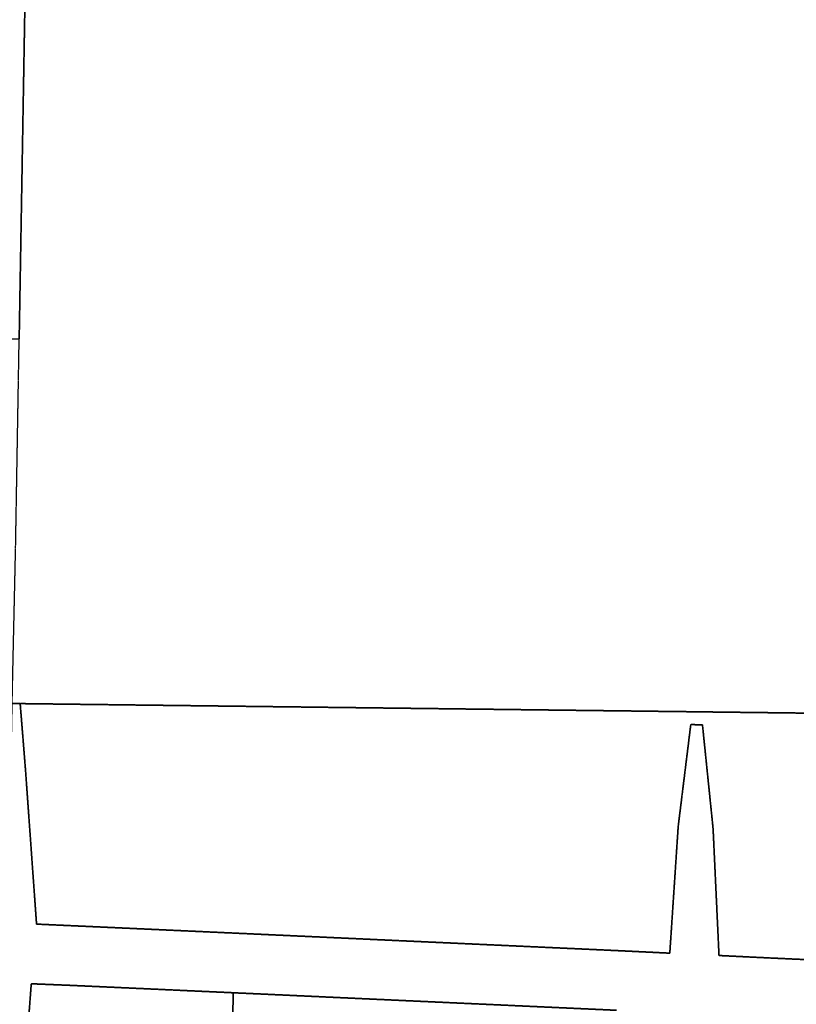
# Model space of a CAD drawing. Header units: feet. Extents: x 0 to 1411532, y 3 to 648360.
# Tile 65 of 69: x 1395735 to 1398731, y 450650 to 454446. Entities that reach past the tile are written whole.
import ezdxf

# ---------------------------------------------------------------- set-up
doc = ezdxf.new("R2010")
doc.units = ezdxf.units.FT
doc.header["$MEASUREMENT"] = 0
doc.linetypes.add('DASHED2', pattern=[0.375, 0.25, -0.125])
doc.layers.add('vanwert_121013_d_joined', color=247, linetype='DASHED2')

msp = doc.modelspace()

# ---------------------------------------------------------------- linework, layer by layer
at = {"layer": 'vanwert_121013_d_joined'}
for points in [[(1395754.6, 454474.9), (1395733, 453213.9), (1395711.5, 453214.3), (1393386.8, 453251.8), (1393354.1, 453252.3), (1393544.9, 453654.3), (1393795.5, 454185.9), (1393765.4, 454193.9), (1393700, 454211), (1393761, 454316.4), (1393896.1, 454553)], [(1400988.7, 451745.8), (1398369.4, 451777.5), (1398339.4, 451777.9), (1395736.9, 451809.4), (1395706.1, 451809.8), (1395706.9, 451853.7), (1395719.3, 452409), (1395725.2, 452754), (1395728.6, 452953.9), (1395730.3, 453053.9), (1395732, 453153.9), (1395733, 453213.9), (1395754.6, 454474.9)], [(1395681.4, 450495.5), (1395685.9, 450735.6), (1395706.1, 451809.8), (1395736.9, 451809.4), (1395757.5, 451552.9), (1395800, 450959.2), (1395957, 450952.1), (1396692.9, 450918.6), (1397205.2, 450895.1), (1398048.5, 450856.6), (1398242.7, 450847.2), (1398275.1, 451335.9), (1398323.6, 451728.5), (1398338.6, 451728.2), (1398368.7, 451727.7), (1398409.7, 451327.3), (1398432.5, 450838.1), (1398627.3, 450828.7), (1399186, 450803.2)], [(1399186, 450803.2), (1398627.3, 450828.7), (1398432.5, 450838.1), (1398409.7, 451327.3), (1398368.7, 451727.7), (1398338.6, 451728.2), (1398338.6, 451728.2), (1398323.6, 451728.5), (1398275.1, 451335.9), (1398242.7, 450847.2), (1398048.5, 450856.6), (1397205.2, 450895.1), (1396692.9, 450918.6), (1395957, 450952.1), (1395800, 450959.2), (1395757.5, 451552.9), (1395736.9, 451809.4), (1398339.4, 451777.9), (1398369.4, 451777.5), (1400988.7, 451745.8)], [(1398037.7, 450626.9), (1397194.7, 450665.4), (1396682.4, 450688.9), (1396558.9, 450694.5), (1395946.6, 450722.4), (1395779.7, 450729.2), (1395743.7, 450252.3)], [(1396523.5, 449171), (1396558.9, 450694.5), (1396558.9, 450694.5), (1396682.4, 450688.9), (1397194.7, 450665.4), (1398037.7, 450626.9)]]:
    msp.add_lwpolyline(points, dxfattribs=at)
msp.add_lwpolyline([(1395735.5, 450182.6), (1395743.7, 450252.3), (1395779.7, 450729.2), (1395946.6, 450722.4), (1396558.9, 450694.5), (1396523.5, 449171), (1395716.8, 449185.7), (1395735.5, 450182.6)], close=True, dxfattribs=at)

doc.saveas('drawing.dxf')
